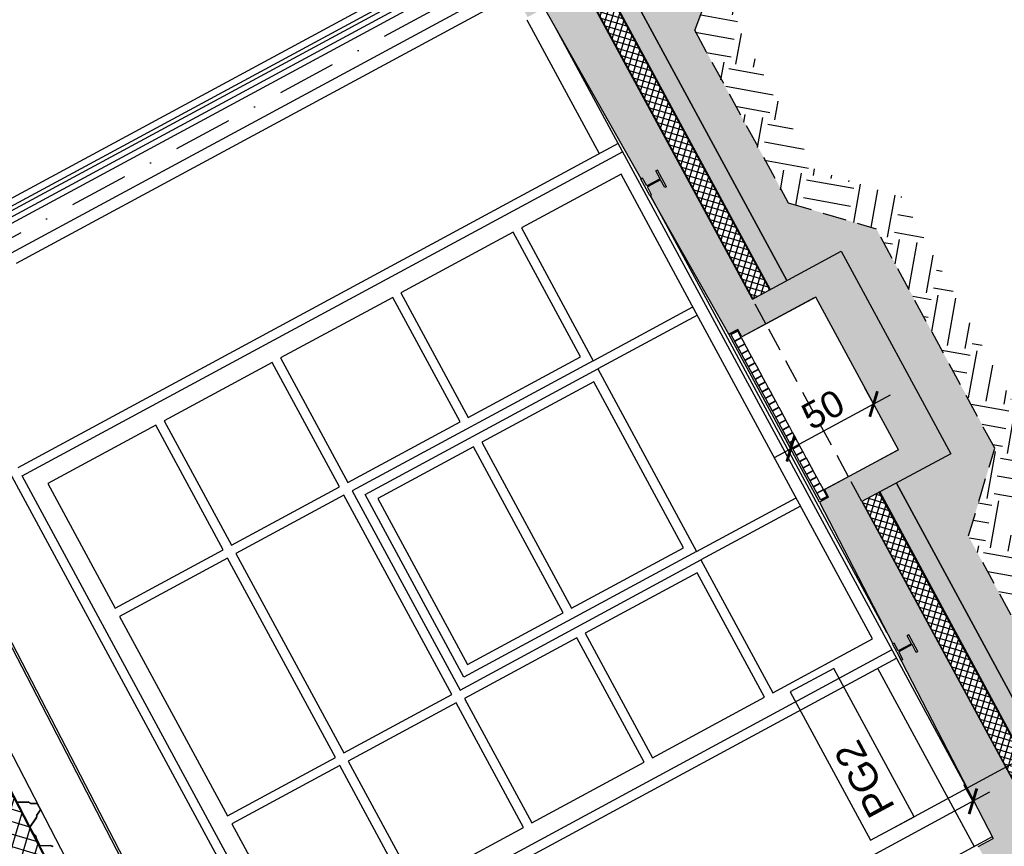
# Model space of a CAD drawing. Header units: millimetres. Extents: x -667476 to -405070, y -32043 to 330643.
# Tile 35 of 55: x -458517 to -453304, y 64312 to 68692. Entities that reach past the tile are written whole.
import ezdxf

# ---------------------------------------------------------------- set-up
doc = ezdxf.new("R2010")
doc.units = ezdxf.units.MM
doc.header["$LTSCALE"] = 10
for name, pattern in [('ACAD_ISO03W100', [30, 12, -18]), ('B0301', [25, 12.5, -6.25, 0, -6.25]), ('DASHDOT', [25.4, 12.7, -6.35, 0, -6.35]), ('DASHED', [19.05, 12.7, -6.35]), ('DASHED2', [0.375, 0.25, -0.125])]:
    doc.linetypes.add(name, pattern=pattern)
for name, color, linetype in [('01 - konstrukcja - ściany studni', 8, 'ACAD_ISO03W100'), ('01-konstukcja', 7, 'Continuous'), ('01-tynk', 250, 'Continuous'), ('01-warstwy scian', 252, 'Continuous'), ('02-element ponizej', 250, 'Continuous'), ('02-element powyzej', 250, 'DASHED'), ('02-elementy wyposazenia', 250, 'Continuous'), ('02-izolacja wodna', 3, 'DASHED2'), ('04 - hatch czarny', 250, 'Continuous'), ('04 - hatch sciany', 250, 'Continuous'), ('04-hatch czarny', 250, 'Continuous'), ('05 - grafika', 251, 'Continuous'), ('05-grafika', 251, 'Continuous'), ('05-osie', 1, 'DASHDOT'), ('05-tekst', 1, 'Continuous'), ('05-wymiary PB', 3, 'Continuous'), ('06-elewacja cienka', 250, 'Continuous')]:
    doc.layers.add(name, color=color, linetype=linetype)
doc.styles.add('1-100', font='arial.ttf', dxfattribs={"height": 200})
doc.styles.add('1-50', font='arial.ttf', dxfattribs={"height": 100})
doc.styles.get("Standard").update_dxf_attribs({"font": 'arial.ttf'})
doc.dimstyles.new('1-100', dxfattribs={"dimtxt": 140, "dimasz": 100, "dimexe": 100, "dimexo": 300, "dimgap": 30, "dimtad": 1, "dimdec": 0, "dimlfac": 0.1, "dimtxsty": 'Standard', "dimblk": 'ARCHTICK', "dimcen": 0.09, "dimdle": 100, "dimclre": 252, "dimadec": 0, "dimazin": 0, "dimtfac": 1, "dimtdec": 0, "dimtmove": 0, "dimatfit": 3, "dimfxl": 1, "dimfxlon": 1, "dimarcsym": 0})
doc.dimstyles.new('1-50', dxfattribs={"dimtxt": 100, "dimasz": 50, "dimexe": 100, "dimexo": 75, "dimgap": 30, "dimtad": 1, "dimdec": 0, "dimlfac": 0.1, "dimtxsty": 'Standard', "dimblk": 'ARCHTICK', "dimcen": 250, "dimdle": 30, "dimclre": 252, "dimadec": 0, "dimazin": 0, "dimtfac": 1, "dimtdec": 0, "dimtmove": 0, "dimatfit": 3, "dimfxl": 50, "dimfxlon": 1, "dimarcsym": 0})

# ---------------------------------------------------------------- blocks, each defined once
blk = doc.blocks.new('sciana1')
at = {"layer": '05-grafika'}
blk.add_lwpolyline([(595.5, 0), (0, 0), (0, -175.4), (595.5, -175.4)], close=True, dxfattribs=at)
at = {"layer": '05-tekst', "style": '1-50', "flags": 12}
blk.add_attdef('NAZWA_PRZEGRODY', (40.6, -133.4), '', height=100, dxfattribs=at)
blk = doc.blocks.new('_ArchTick')
at = {"color": 0, "linetype": 'ByBlock', "const_width": 0.15}
blk.add_lwpolyline([(-0.5, -0.5), (0.5, 0.5)], dxfattribs=at)
blk = doc.blocks.new('*D455')
at = {"layer": '05-wymiary PB', "color": 0, "lineweight": -2, "transparency": 16777216}
blk.add_line((-453382.1, 64597.9), (-457197.9, 62535.7), dxfattribs=at)
at = {"layer": '05-wymiary PB', "color": 252, "lineweight": -2, "transparency": 16777216}
for p, q in [((-453470, 64550.4), (-453517.6, 64638.4)), ((-457109.9, 62583.2), (-457157.5, 62671.2))]:
    blk.add_line(p, q, dxfattribs=at)
at = {"layer": 'Defpoints', "color": 0, "transparency": 16777216}
for p in [(-453363.7, 64353.6), (-457109.9, 62583.2), (-457008.3, 62395.2)]:
    blk.add_point(p, dxfattribs=at)
at = {"layer": '05-wymiary PB', "color": 0, "lineweight": -2, "transparency": 16777216, "xscale": 100, "yscale": 100, "zscale": 100}
for p, rotation in [((-453470, 64550.4), 28.38890749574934), ((-457109.9, 62583.2), 208.3889074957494)]:
    blk.add_blockref('_ArchTick', p, dxfattribs=dict(at, rotation=rotation))
at = {"layer": '05-wymiary PB', "color": 0, "transparency": 16777216, "insert": (-455242.3, 63478.6), "char_height": 140, "attachment_point": 5, "rotation": 208.3889}
blk.add_mtext('414', dxfattribs=at)
blk = doc.blocks.new('*D593')
at = {"layer": '05-wymiary PB', "color": 252, "lineweight": -2, "transparency": 16777216}
for p, q in [((-453996.1, 66655.5), (-454043.7, 66743.5)), ((-454434.6, 66417.4), (-454482.6, 66506.3))]:
    blk.add_line(p, q, dxfattribs=at)
at = {"layer": '05-wymiary PB', "color": 0, "lineweight": -2, "transparency": 16777216}
blk.add_line((-453908.1, 66703.1), (-454523.1, 66370.7), dxfattribs=at)
at = {"layer": 'Defpoints', "color": 0, "transparency": 16777216}
for p in [(-454435.1, 66418.3), (-453865, 66412.9, 0), (-454282.6, 66136.1, 0)]:
    blk.add_point(p, dxfattribs=at)
at = {"layer": '05-wymiary PB', "color": 0, "lineweight": -2, "transparency": 16777216, "xscale": 100, "yscale": 100, "zscale": 100}
for p, rotation in [((-453996.1, 66655.5), 28.38890749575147), ((-454435.1, 66418.3), 208.3889074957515)]:
    blk.add_blockref('_ArchTick', p, dxfattribs=dict(at, rotation=rotation))
at = {"layer": '05-wymiary PB', "color": 0, "transparency": 16777216, "insert": (-454263.8, 66626.2), "char_height": 140, "attachment_point": 5, "rotation": 28.3889}
blk.add_mtext('50', dxfattribs=at)

msp = doc.modelspace()

# ---------------------------------------------------------------- hatches: boundary and pattern name
at = {"layer": '04 - hatch czarny', "linetype": 'Continuous'}
h = msp.add_hatch(dxfattribs=at)
h.set_pattern_fill('ANSI37', color=256, scale=20, angle=180, style=0)
h.set_pattern_definition([(253.38891, (-485631.39, 22422.84), (60.84997, -18.15299), []), (343.38891, (-485631.39, 22422.84), (18.15299, 60.84997), [])])
h.paths.add_polyline_path([(-456296.9, 60222.2), (-456468.5, 60129.4), (-459868.6, 66692), (-459697.5, 66784.5)])
at = {"layer": '04 - hatch sciany'}
h = msp.add_hatch(color=256, dxfattribs=at)
h.paths.add_polyline_path([(-453963.4, 66189.2), (-452976.9, 64363.7), (-452889, 64411.2), (-453875.5, 66236.7)])
h.paths.add_polyline_path([(-455420.7, 69095.9), (-455508.7, 69048.3), (-454543.5, 67262.5), (-454455.5, 67310)])
h.paths.add_polyline_path([(-452177.2, 62448.6), (-453159, 64265.3), (-453071, 64312.9), (-452089.2, 62496.2)])
h = msp.add_hatch(color=256, dxfattribs=at)
h.dxf.hatch_style = 1
h.paths.add_polyline_path([(-452376.9, 62340.7), (-452271.3, 62397.8), (-453252.4, 64214.8), (-453070.3, 64313.3), (-454056.7, 66138.8), (-453588, 66392.1), (-454168, 67465.4), (-454637.6, 67211.6), (-455602.8, 68997.5), (-455899.3, 68837.2), (-455828, 68705.3), (-455739.1, 68753.3), (-455227.2, 67847.8), (-455219.2, 67852.1), (-455196.9, 67810.8), (-455126.5, 67848.8), (-455148.8, 67890.2), (-455140, 67894.9), (-455092.5, 67806.9), (-455101.3, 67802.2), (-455123.6, 67843.5), (-455194, 67805.5), (-455171.7, 67764.1), (-455178.8, 67760.3), (-454762.8, 67024.6), (-454714.5, 67050.7), (-454693.1, 67011.1), (-454302.4, 67222.3), (-453865, 66412.9), (-454255.7, 66201.8), (-454234.3, 66162.2), (-454282.6, 66136.1), (-453895, 65385), (-453887.9, 65388.8), (-453865.6, 65347.5), (-453795.2, 65385.5), (-453817.5, 65426.9), (-453808.8, 65431.6), (-453761.2, 65343.7), (-453770, 65338.9), (-453792.4, 65380.3), (-453862.7, 65342.2), (-453840.4, 65300.9), (-453850, 65295.7), (-453363.7, 64353.6), (-453442, 64311.3)])
at = {"layer": '04-hatch czarny'}
h = msp.add_hatch(dxfattribs=at)
h.set_pattern_fill('EARTH', color=256, scale=40, angle=141.4762, style=0)
h.set_pattern_definition([(79.86515, (-354643.7, 75852.52), (-205.34145, 294.7319), [254, -254]), (79.86515, (-354737.45, 75869.28), (-205.34145, 294.7319), [254, -254]), (79.86515, (-354831.22, 75886.04), (-205.34145, 294.7319), [254, -254]), (169.86515, (-354856.88, 75922.88), (-294.7319, -205.34145), [254, -254]), (169.86515, (-354840.12, 76016.65), (-294.7319, -205.34145), [254, -254]), (169.86515, (-354823.36, 76110.4), (-294.7319, -205.34145), [254, -254])])
h.paths.add_polyline_path([(-451368.9, 60682.2), (-451153.7, 60798.5), (-451332.8, 61115.3), (-450940.4, 62374.9), (-451446.6, 63312.1), (-451911.1, 63446.8), (-453278.2, 65978.3), (-453139.4, 66443.8), (-453845.8, 67750.8), (-454305.3, 67895.6), (-454715.8, 68655.3), (-454568.3, 69087.6), (-455074.4, 70024.8), (-455733.5, 70192.1), (-456709.1, 71997.2), (-456885, 71902.1), (-455870.1, 70024.1), (-455211, 69856.8), (-454783.6, 69065.4), (-454941.9, 68627.3), (-454452.5, 67721.9), (-453982.3, 67582.8), (-453354.7, 66421.6), (-453493.6, 65956.1), (-452047.7, 63278.8), (-451583.2, 63144.1), (-451155.8, 62352.8), (-451368.6, 61695), (-451558.4, 61049)])
h = msp.add_hatch(dxfattribs=at)
h.set_pattern_fill('AR-CONC', color=256, angle=88, style=0)
h.set_pattern_definition([(256.3889, (-466939.1, 41575.62), (-170.28494, -66.6959), [19.05, -209.55]), (201.3889, (-466939.1, 41575.62), (116.4884, -155.484), [15.24, -167.6406]), (306.84035, (-466953.3, 41570.06), (-53.7965, -222.1799), [16.19, -178.0902]), (252.5731, (-466916.53, 41530.1), (-261.5182, -82.8228), [28.575, -314.325]), (303.0245, (-466938.32, 41523.2), (-102.6947, -327.1608), [24.285, -267.1356]), (197.5731, (-466916.53, 41530.1), (-102.6947, -327.1608), [22.86, -251.4597]), (227.3889, (-466944.93, 41530.2), (-181.2688, 24.22214), [19.05, -209.55]), (172.3889, (-466944.93, 41530.2), (26.5024, -192.4638), [15.24, -167.64]), (277.84035, (-466960.03, 41532.22), (-154.7664, -168.2417), [16.19, -178.0899]), (243.8889, (-466939.11, 41575.62), (34.81472, -77.11699), [0, -165.608, 0, -170.18, 0, -168.275]), (213.8889, (-466939.11, 41575.62), (-15.33047, -119.44033), [0, -97.028, 0, -161.798, 0, -64.135]), (173.8889, (-466888.37, 41600.79), (-124.00797, -55.13304), [0, -63.5, 0, -198.12, 0, -262.89]), (163.8889, (-466865.61, 41612.08), (-121.3927, -88.61475), [0, -82.55, 0, -131.572, 0, -186.69])])
h.paths.add_polyline_path([(-451583.2, 63144.1), (-452047.7, 63278.8), (-453494.4, 65955.7), (-453354.1, 66421.9), (-453981.7, 67583.2), (-454447.7, 67721.7), (-454942.8, 68633.8), (-454783.6, 69065.4), (-454919.1, 69105.9), (-455183, 68963.2), (-455292.3, 69165.3), (-455420.7, 69095.9), (-454455.5, 67310), (-454167.4, 67465.8), (-453587.3, 66392.5), (-453910.7, 66217.7), (-452889, 64411.2), (-453071.1, 64312.8), (-452089.2, 62496.2), (-451778.7, 62664), (-451888, 62866.4), (-451623.8, 63008.5)])
h.paths.add_polyline_path([(-456885, 71902.1), (-455870.1, 70024.1), (-455211, 69856.8), (-455251.9, 69721.7), (-455515.9, 69579), (-455434.9, 69429.2), (-455866, 69196.2), (-456288.5, 69996.6), (-456244.5, 70020.4), (-456220.8, 69976.4), (-456009.6, 70090.5), (-456129.3, 70312), (-456147.1, 70302.4), (-456983, 71849.2)])
h.paths.add_polyline_path([(-451559, 61048.7), (-451362.6, 61683.8), (-451368.6, 61695), (-451155.8, 62352.8), (-451291.3, 62393.2), (-451555.2, 62250.6), (-451636, 62400.1), (-452137.5, 62129.1), (-452051.5, 61962.6), (-452031.9, 61929.9), (-452013.5, 61888.7), (-451948.7, 61772.5), (-451912.2, 61703.8), (-451884.3, 61642.3), (-451819.1, 61514.4), (-451693.2, 61317.9), (-451664.1, 61242.1), (-451599.3, 61125.9), (-451562.8, 61057.2)])
at = {"layer": '04-hatch czarny', "ltscale": 0.5}
h = msp.add_hatch(dxfattribs=at)
h.set_pattern_fill('ANSI37', color=256, scale=10, angle=270)
h.set_pattern_definition([(253.388907, (-347819.14, 73072.82), (30.424985, -9.076496), []), (343.388907, (-347819.14, 73072.82), (9.076496, 30.424985), [])])
h.paths.add_polyline_path([(-454055.8, 66139.3), (-453069.3, 64313.8), (-452981.3, 64361.4), (-453967.8, 66186.8)])
h.paths.add_polyline_path([(-455605.6, 69006.8), (-454635.9, 67212.5), (-454547.9, 67260.1), (-455517.6, 69054.4)])
h.paths.add_polyline_path([(-452269.5, 62398.7), (-452181.6, 62446.3), (-453163.4, 64262.9), (-453251.4, 64215.4)])
at = {"layer": '04-hatch czarny', "true_color": 0x000000}
h = msp.add_hatch(dxfattribs=at)
h.set_pattern_fill('ANSI33', color=18, scale=10, angle=360, style=0)
h.set_pattern_definition([(343.38891, (-347857.89, 73165.55), (18.152992, 60.84997), []), (343.38891, (-347836.54, 73126.05), (18.152992, 60.84997), [31.75, -15.875])])
h.paths.add_polyline_path([(-452376.9, 62340.7), (-452271.3, 62397.8), (-453254.6, 64213.7), (-453072.5, 64312.1), (-454056.7, 66138.8), (-453588, 66392.1), (-454168, 67465.4), (-454637.6, 67211.6), (-455602.8, 68997.5), (-455899.3, 68837.2), (-455828, 68705.3), (-455739.1, 68753.3), (-455227.2, 67847.8), (-455219.2, 67852.1), (-455196.9, 67810.8), (-455126.5, 67848.8), (-455148.8, 67890.2), (-455140, 67894.9), (-455092.5, 67806.9), (-455101.3, 67802.2), (-455123.6, 67843.5), (-455194, 67805.5), (-455171.7, 67764.1), (-455178.8, 67760.3), (-454762.8, 67024.6), (-454714.5, 67050.7), (-454693.1, 67011.1), (-454302.4, 67222.3), (-453865, 66412.9), (-454255.7, 66201.8), (-454234.3, 66162.2), (-454282.6, 66136.1), (-453895, 65385), (-453887.9, 65388.8), (-453865.6, 65347.5), (-453795.2, 65385.5), (-453817.5, 65426.9), (-453808.8, 65431.6), (-453761.2, 65343.7), (-453770, 65338.9), (-453792.4, 65380.3), (-453862.7, 65342.2), (-453840.4, 65300.9), (-453850, 65295.7), (-453363.7, 64353.6), (-453442, 64311.3)])

# ---------------------------------------------------------------- linework, layer by layer
at = {"layer": '01 - konstrukcja - ściany studni'}
for p, q in [((-454566.3, 67079.6, 0), (-454637.6, 67211.6, 0)), ((-454057.6, 66138.3, 0), (-454128.9, 66270.3, 0))]:
    msp.add_line(p, q, dxfattribs=at)
at = {"layer": '01-konstukcja'}
for p, q in [((-454637.6, 67211.6, 0), (-455602.9, 68997.6, 0)), ((-455227.2, 67847.8, 0), (-455739.1, 68753.3, 0)), ((-455140, 67894.9, 0), (-455148.8, 67890.2, 0)), ((-455126.5, 67848.8, 0), (-455148.8, 67890.2, 0)), ((-455092.5, 67806.9, 0), (-455140, 67894.9, 0)), ((-455219.2, 67852.1, 0), (-455228, 67847.4, 0)), ((-455180.5, 67759.4, 0), (-455228, 67847.4, 0)), ((-455196.9, 67810.8, 0), (-455219.2, 67852.1, 0)), ((-455126.5, 67848.8, 0), (-455196.9, 67810.8, 0)), ((-455123.6, 67843.5, 0), (-455194, 67805.5, 0)), ((-455101.3, 67802.2, 0), (-455123.6, 67843.5, 0)), ((-455171.7, 67764.1, 0), (-455194, 67805.5, 0)), ((-455092.5, 67806.9, 0), (-455101.3, 67802.2, 0)), ((-455171.7, 67764.1, 0), (-455180.5, 67759.4, 0)), ((-454762.8, 67024.6, 0), (-455178.8, 67760.3, 0)), ((-454637.6, 67211.6, 0), (-454168, 67465.4, 0)), ((-454168, 67465.4, 0), (-453588, 66392.1, 0)), ((-454311.2, 67217.5, 0), (-454693.1, 67011.1, 0)), ((-454302.4, 67222.3, 0), (-454610.4, 67055.8, 0)), ((-453865, 66412.9, 0), (-454302.4, 67222.3, 0)), ((-454714.5, 67050.7, 0), (-454762.8, 67024.6, 0)), ((-454693.1, 67011.1, 0), (-454714.5, 67050.7, 0)), ((-454610.4, 67055.8, 0), (-454693.1, 67011.1, 0)), ((-454255.7, 66201.8, 0), (-453873.8, 66408.2, 0)), ((-453865, 66412.9, 0), (-454173, 66246.5, 0)), ((-453588, 66392.1, 0), (-454057.6, 66138.3, 0)), ((-454173, 66246.5, 0), (-454255.7, 66201.8, 0)), ((-454234.3, 66162.2, 0), (-454282.6, 66136.1, 0)), ((-454234.3, 66162.2, 0), (-454255.7, 66201.8, 0)), ((-454282.6, 66136.1, 0), (-453895, 65385, 0)), ((-454057.6, 66138.3, 0), (-453071.1, 64312.8, 0)), ((-453808.8, 65431.6, 0), (-453817.5, 65426.9, 0)), ((-453795.2, 65385.5, 0), (-453817.5, 65426.9, 0)), ((-453761.2, 65343.7, 0), (-453808.8, 65431.6, 0)), ((-453887.9, 65388.8, 0), (-453896.7, 65384.1, 0)), ((-453849.2, 65296.1, 0), (-453896.7, 65384.1, 0)), ((-453865.6, 65347.5, 0), (-453887.9, 65388.8, 0)), ((-453795.2, 65385.5, 0), (-453865.6, 65347.5, 0)), ((-453792.4, 65380.3, 0), (-453862.7, 65342.2, 0)), ((-453770, 65338.9, 0), (-453792.4, 65380.3, 0)), ((-453873, 65340.1, 0), (-453363.7, 64353.6, 0)), ((-453840.4, 65300.9, 0), (-453862.7, 65342.2, 0)), ((-453761.2, 65343.7, 0), (-453770, 65338.9, 0)), ((-453840.4, 65300.9, 0), (-453849.2, 65296.1, 0)), ((-453442, 64311.3), (-453363.7, 64353.6))]:
    msp.add_line(p, q, dxfattribs=at)
at = {"layer": '01-tynk'}
msp.add_line((-453368.4, 64362.4), (-457245.9, 62266.8), dxfattribs=at)
at = {"layer": '01-warstwy scian'}
for p, q in [((-455513.1, 69046, 0), (-454547.9, 67260.1, 0)), ((-455508.7, 69048.3, 0), (-454543.5, 67262.5, 0)), ((-455601, 68998.4, 0), (-454635.9, 67212.5, 0)), ((-457017.3, 62390.4), (-459377.7, 66946)), ((-459368.7, 66950.8), (-457008.3, 62395.2)), ((-459692.5, 66787.2), (-456292.6, 60224.5)), ((-459610.8, 66831.4), (-456210.7, 60268.8)), ((-453967.8, 66186.8, 0), (-452981.4, 64361.3, 0)), ((-453963.4, 66189.2, 0), (-452977, 64363.7, 0)), ((-454055.8, 66139.3, 0), (-453069.4, 64313.7, 0)), ((-458531.8, 64546.6), (-458472.9, 64546)), ((-458530.9, 64548.1), (-458472.5, 64547.5)), ((-458460.4, 64539.5), (-458472.9, 64546)), ((-458460, 64541), (-458472.5, 64547.5)), ((-458460, 64541), (-458423.9, 64540.6)), ((-458414.7, 64522.8), (-458423.9, 64540.6)), ((-458460.4, 64539.5), (-458424.8, 64539.1)), ((-458427.5, 64475.9), (-458407.3, 64505.2)), ((-458426, 64475.3), (-458405.5, 64505.1)), ((-458416.1, 64522.1), (-458424.8, 64539.1)), ((-458407.3, 64505.2), (-458416.1, 64522.1)), ((-458405.5, 64505.1), (-458414.7, 64522.8)), ((-458462.8, 64413.4), (-458429.3, 64462)), ((-458461, 64413.3), (-458427.9, 64461.4)), ((-458427.5, 64475.9), (-458429.3, 64462)), ((-458426, 64475.3), (-458427.9, 64461.4)), ((-458444.4, 64377.9), (-458462.8, 64413.4)), ((-458443.2, 64378.8), (-458461, 64413.3)), ((-458433.1, 64366.9), (-458444.4, 64377.9)), ((-458431.6, 64367.6), (-458443.2, 64378.8)), ((-458433.1, 64366.9), (-458430.6, 64351.3)), ((-458431.6, 64367.6), (-458429.1, 64351.8)), ((-458430.6, 64351.3), (-458412.2, 64315.8)), ((-458429.1, 64351.8), (-458411.3, 64317.3)), ((-458412.2, 64315.8), (-458353.3, 64315.1)), ((-458411.3, 64317.3), (-458352.9, 64316.6)), ((-458340.8, 64308.6), (-458353.3, 64315.1)), ((-458340.4, 64310.1), (-458352.9, 64316.6))]:
    msp.add_line(p, q, dxfattribs=at)
at = {"layer": '01-warstwy scian', "elevation": 0}
for points in [[(-455420.7, 69095.9), (-455420.7, 69095.9), (-454455.5, 67310), (-454455.5, 67310)], [(-453875.5, 66236.7), (-452889, 64411.2), (-452889, 64411.2), (-453875.5, 66236.7)]]:
    msp.add_lwpolyline(points, close=True, dxfattribs=at)
at = {"layer": '01-warstwy scian'}
msp.add_lwpolyline([(-456296.9, 60222.2), (-459697.5, 66784.5)], dxfattribs=at)
at = {"layer": '02-element ponizej', "linetype": 'DASHED'}
for p, q in [((-454942.8, 68633.8, 0), (-454783.6, 69065.4)), ((-454447.7, 67721.7, 0), (-453982.3, 67582.8, 0)), ((-453493.6, 65956.1, 0), (-453354.7, 66421.6, 0))]:
    msp.add_line(p, q, dxfattribs=at)
at = {"layer": '02-element ponizej'}
for p, q in [((-455689, 68664.6, 0), (-453465.6, 64550.6, 0)), ((-454922.3, 67113.7, 0), (-455333.2, 67874, 0)), ((-453925.7, 65444.4, 0), (-455177.6, 67760.9, 0)), ((-454375.6, 66102, 0), (-454922.3, 67113.7, 0)), ((-454282.6, 66136.1, 0), (-454762.8, 67024.6, 0)), ((-454002, 65410.7, 0), (-454375.6, 66102, 0))]:
    msp.add_line(p, q, dxfattribs=at)
for points in [[(-456044.3, 69105.6), (-458687.9, 67676.8)], [(-455931.9, 68876.5), (-458562.3, 67454.9)], [(-458533.7, 67402.1), (-455894.5, 68828.4)], [(-455832, 68691.7), (-455448.5, 67982.2)], [(-453974.6, 65255), (-453464.2, 64310.6)]]:
    msp.add_lwpolyline(points, dxfattribs=at)
at = {"layer": '02-element ponizej', "linetype": 'DASHED', "extrusion": (-1.60813e-09, -8.69112e-10, 1), "elevation": 0}
for points in [[(-454942.8, 68633.8), (-454447.7, 67721.7)], [(-453419.9, 65818), (-452047.7, 63278.8)]]:
    msp.add_lwpolyline(points, dxfattribs=at)
at = {"layer": '02-element ponizej', "linetype": 'DASHED', "elevation": 0}
msp.add_lwpolyline([(-453354.7, 66421.6), (-453982.3, 67582.8)], dxfattribs=at)
at = {"layer": '02-element powyzej'}
msp.add_line((-454128.9, 66270.3, 0), (-454566.3, 67079.6, 0), dxfattribs=at)
at = {"layer": '02-elementy wyposazenia'}
for p, q in [((-454716.5, 67043.9, 0), (-454751.7, 67024.9, 0)), ((-454715.5, 67042.2, 0), (-454716.5, 67043.9, 0)), ((-454404.8, 66383.1, 0), (-454751.7, 67024.9, 0)), ((-454715.5, 67042.2, 0), (-454750.7, 67023.2, 0)), ((-454696.6, 67007.2, 0), (-454731.8, 66988.1, 0)), ((-454695.7, 67005.4, 0), (-454730.9, 66986.4, 0)), ((-454696.6, 67007.2, 0), (-454715.5, 67042.2, 0)), ((-454695.7, 67005.4, 0), (-454696.6, 67007.2, 0)), ((-454678.5, 66973.6, 0), (-454695.7, 67005.4, 0)), ((-454713.7, 66954.6, 0), (-454730.9, 66986.4, 0)), ((-454678.5, 66973.6, 0), (-454713.7, 66954.6, 0)), ((-454712.7, 66952.9, 0), (-454713.7, 66954.6, 0)), ((-454677.6, 66971.9, 0), (-454712.7, 66952.9, 0)), ((-454660.4, 66940.1, 0), (-454695.6, 66921.1, 0)), ((-454659.4, 66938.4, 0), (-454694.6, 66919.4, 0)), ((-454677.6, 66971.9, 0), (-454678.5, 66973.6, 0)), ((-454660.4, 66940.1, 0), (-454677.6, 66971.9, 0)), ((-454659.4, 66938.4, 0), (-454660.4, 66940.1, 0)), ((-454642.3, 66906.6, 0), (-454659.4, 66938.4, 0)), ((-454642.3, 66906.6, 0), (-454677.5, 66887.6, 0)), ((-454641.3, 66904.9, 0), (-454676.5, 66885.8, 0)), ((-454641.3, 66904.9, 0), (-454642.3, 66906.6, 0)), ((-454624.2, 66873.1, 0), (-454641.3, 66904.9, 0)), ((-454624.2, 66873.1, 0), (-454659.4, 66854.1, 0)), ((-454623.2, 66871.3, 0), (-454658.4, 66852.3, 0)), ((-454606.1, 66839.6, 0), (-454641.2, 66820.6, 0)), ((-454605.1, 66837.8, 0), (-454640.3, 66818.8, 0)), ((-454623.2, 66871.3, 0), (-454624.2, 66873.1, 0)), ((-454606.1, 66839.6, 0), (-454623.2, 66871.3, 0)), ((-454605.1, 66837.8, 0), (-454606.1, 66839.6, 0)), ((-454587.9, 66806.1, 0), (-454605.1, 66837.8, 0)), ((-454587.9, 66806.1, 0), (-454623.1, 66787, 0)), ((-454587, 66804.3, 0), (-454622.2, 66785.3, 0)), ((-454587, 66804.3, 0), (-454587.9, 66806.1, 0)), ((-454569.8, 66772.5, 0), (-454587, 66804.3, 0)), ((-454569.8, 66772.5, 0), (-454605, 66753.5, 0)), ((-454568.9, 66770.8, 0), (-454604.1, 66751.8, 0)), ((-454551.7, 66739, 0), (-454586.9, 66720, 0)), ((-454550.8, 66737.3, 0), (-454585.9, 66718.2, 0)), ((-454568.9, 66770.8, 0), (-454569.8, 66772.5, 0)), ((-454551.7, 66739, 0), (-454568.9, 66770.8, 0)), ((-454550.8, 66737.3, 0), (-454551.7, 66739, 0)), ((-454533.6, 66705.5, 0), (-454550.8, 66737.3, 0)), ((-454533.6, 66705.5, 0), (-454568.8, 66686.5, 0)), ((-454532.6, 66703.7, 0), (-454567.8, 66684.7, 0)), ((-454532.6, 66703.7, 0), (-454533.6, 66705.5, 0)), ((-454515.5, 66672, 0), (-454532.6, 66703.7, 0)), ((-454515.5, 66672, 0), (-454550.7, 66653, 0)), ((-454514.5, 66670.2, 0), (-454549.7, 66651.2, 0)), ((-454497.4, 66638.5, 0), (-454532.6, 66619.5, 0)), ((-454496.4, 66636.7, 0), (-454531.6, 66617.7, 0)), ((-454514.5, 66670.2, 0), (-454515.5, 66672, 0)), ((-454497.4, 66638.5, 0), (-454514.5, 66670.2, 0)), ((-454496.4, 66636.7, 0), (-454497.4, 66638.5, 0)), ((-454479.2, 66605, 0), (-454496.4, 66636.7, 0)), ((-454479.2, 66605, 0), (-454514.4, 66585.9, 0)), ((-454478.3, 66603.2, 0), (-454513.5, 66584.2, 0)), ((-454478.3, 66603.2, 0), (-454479.2, 66605, 0)), ((-454461.1, 66571.4, 0), (-454478.3, 66603.2, 0)), ((-454461.1, 66571.4, 0), (-454496.3, 66552.4, 0)), ((-454460.2, 66569.7, 0), (-454495.4, 66550.7, 0)), ((-454443, 66537.9, 0), (-454478.2, 66518.9, 0)), ((-454442.1, 66536.2, 0), (-454477.3, 66517.1, 0)), ((-454460.2, 66569.7, 0), (-454461.1, 66571.4, 0)), ((-454443, 66537.9, 0), (-454460.2, 66569.7, 0)), ((-454442.1, 66536.2, 0), (-454443, 66537.9, 0)), ((-454424.9, 66504.4, 0), (-454442.1, 66536.2, 0)), ((-454424.9, 66504.4, 0), (-454460.1, 66485.4, 0)), ((-454424, 66502.6, 0), (-454459.1, 66483.6, 0)), ((-454406.8, 66470.9, 0), (-454442, 66451.9, 0)), ((-454405.8, 66469.1, 0), (-454441, 66450.1, 0)), ((-454424, 66502.6, 0), (-454424.9, 66504.4, 0)), ((-454406.8, 66470.9, 0), (-454424, 66502.6, 0)), ((-454405.8, 66469.1, 0), (-454406.8, 66470.9, 0)), ((-454388.7, 66437.4, 0), (-454405.8, 66469.1, 0)), ((-454388.7, 66437.4, 0), (-454423.9, 66418.3, 0)), ((-454387.7, 66435.6, 0), (-454422.9, 66416.6, 0)), ((-454387.7, 66435.6, 0), (-454388.7, 66437.4, 0)), ((-454370.6, 66403.8, 0), (-454387.7, 66435.6, 0)), ((-454370.6, 66403.8, 0), (-454405.7, 66384.8, 0)), ((-454369.6, 66402.1, 0), (-454404.8, 66383.1, 0)), ((-454387.6, 66351.3, 0), (-454404.8, 66383.1, 0)), ((-454352.4, 66370.3, 0), (-454387.6, 66351.3, 0)), ((-454351.5, 66368.6, 0), (-454386.7, 66349.5, 0)), ((-454369.6, 66402.1, 0), (-454370.6, 66403.8, 0)), ((-454352.4, 66370.3, 0), (-454369.6, 66402.1, 0)), ((-454351.5, 66368.6, 0), (-454352.4, 66370.3, 0)), ((-454334.3, 66336.8, 0), (-454351.5, 66368.6, 0)), ((-454386.7, 66349.5, 0), (-454387.6, 66351.3, 0)), ((-454369.5, 66317.8, 0), (-454386.7, 66349.5, 0)), ((-454334.3, 66336.8, 0), (-454369.5, 66317.8, 0)), ((-454368.6, 66316, 0), (-454369.5, 66317.8, 0)), ((-454333.4, 66335, 0), (-454368.6, 66316, 0)), ((-454276.2, 66145.2, 0), (-454368.6, 66316, 0)), ((-454333.4, 66335, 0), (-454334.3, 66336.8, 0)), ((-454316.2, 66303.3, 0), (-454333.4, 66335, 0)), ((-454316.2, 66303.3, 0), (-454351.4, 66284.3, 0)), ((-454315.3, 66301.5, 0), (-454350.5, 66282.5, 0)), ((-454298.1, 66269.8, 0), (-454333.3, 66250.8, 0)), ((-454297.1, 66268, 0), (-454332.3, 66249, 0)), ((-454315.3, 66301.5, 0), (-454316.2, 66303.3, 0)), ((-454298.1, 66269.8, 0), (-454315.3, 66301.5, 0)), ((-454297.1, 66268, 0), (-454298.1, 66269.8, 0)), ((-454280, 66236.3, 0), (-454297.1, 66268, 0)), ((-454280, 66236.3, 0), (-454315.2, 66217.2, 0)), ((-454279, 66234.5, 0), (-454314.2, 66215.5, 0)), ((-454279, 66234.5, 0), (-454280, 66236.3, 0)), ((-454261.9, 66202.7, 0), (-454279, 66234.5, 0)), ((-454261.9, 66202.7, 0), (-454297.1, 66183.7, 0)), ((-454260.9, 66201, 0), (-454296.1, 66182, 0)), ((-454242, 66166, 0), (-454277.2, 66146.9, 0)), ((-454241, 66164.2, 0), (-454276.2, 66145.2, 0)), ((-454260.9, 66201, 0), (-454261.9, 66202.7, 0)), ((-454242, 66166, 0), (-454260.9, 66201, 0)), ((-454241, 66164.2, 0), (-454242, 66166, 0))]:
    msp.add_line(p, q, dxfattribs=at)
at = {"layer": '02-izolacja wodna', "ltscale": 20, "elevation": 0}
for points, const_width in [([(-454545.7, 67261.3), (-455510.9, 69047.2)], 5), ([(-454636.8, 67212.1), (-455602, 68998.1)], 2), ([(-452979.2, 64362.5), (-453965.6, 66188)], 5), ([(-453070.3, 64313.3), (-454056.7, 66138.8)], 2)]:
    msp.add_lwpolyline(points, dxfattribs=dict(at, const_width=const_width))
at = {"layer": '02-izolacja wodna', "ltscale": 15, "const_width": 5}
msp.add_lwpolyline([(-456294.7, 60223.3), (-459695.3, 66785.7)], dxfattribs=at)
at = {"layer": '05-osie', "linetype": 'B0301', "ltscale": 2.5}
msp.add_line((-454112.6, 69939.3), (-461517.8, 65937.1), dxfattribs=at)
at = {"layer": '06-elewacja cienka'}
for p, q in [((-456035.6, 69068.4, 0), (-458639.6, 67661.1, 0)), ((-458630.1, 67643.5, 0), (-456052.5, 69036.5, 0)), ((-458615.8, 67617.1, 0), (-456038.2, 69010.2, 0)), ((-458601.6, 67590.7, 0), (-455997.5, 68998, 0)), ((-455349.2, 68035.9), (-458527.6, 66318.1)), ((-458503.9, 66274.1), (-455325.4, 67991.9)), ((-455333.2, 67874), (-455861.1, 67588.7)), ((-455905.1, 67565), (-456498.4, 67244.3)), ((-455548.5, 66905.2), (-455905.1, 67565)), ((-455861.1, 67588.7), (-455480.7, 66885)), ((-456542.4, 67220.5), (-457136.7, 66899.3)), ((-456185.8, 66560.7), (-456542.4, 67220.5)), ((-456498.4, 67244.3), (-456141.9, 66584.5)), ((-455480.7, 66885), (-454952.9, 67170.2)), ((-454929.1, 67126.2), (-455456.9, 66841)), ((-457136.7, 66899.3), (-456780.1, 66239.5)), ((-456141.9, 66584.5), (-455548.5, 66905.2)), ((-457180.7, 66875.6), (-457752.5, 66566.5)), ((-456824.1, 66215.8), (-457180.7, 66875.6)), ((-455480.7, 66885), (-456756.3, 66195.5)), ((-456688.6, 66175.3), (-455456.9, 66841)), ((-455456.9, 66841), (-454933.9, 65873.3)), ((-455477.2, 66773.2), (-456070.5, 66452.5)), ((-455001.7, 65893.5), (-455477.2, 66773.2)), ((-457796.5, 66542.8), (-458368.3, 66233.7)), ((-457439.9, 65882.9), (-457796.5, 66542.8)), ((-457752.5, 66566.5), (-457395.9, 65906.7)), ((-456780.1, 66239.5), (-456185.8, 66560.7)), ((-456114.5, 66428.7), (-456620.8, 66155.1)), ((-455639.1, 65549), (-456114.5, 66428.7)), ((-456070.5, 66452.5), (-455595.1, 65572.8)), ((-458571.6, 66294.3), (-457097.7, 63567.2)), ((-457077.5, 63634.9), (-458503.9, 66274.1)), ((-458368.3, 66233.7), (-458011.8, 65573.9)), ((-457395.9, 65906.7), (-456824.1, 66215.8)), ((-456800.3, 66171.8), (-457372.2, 65862.7)), ((-456229.8, 65116.1), (-456800.3, 66171.8)), ((-456756.3, 66195.5), (-456185.8, 65139.9)), ((-456165.6, 65207.6), (-456688.6, 66175.3)), ((-454933.9, 65873.3), (-454406.1, 66158.5)), ((-456620.8, 66155.1), (-456145.4, 65275.4)), ((-454382.3, 66114.5), (-454910.2, 65829.3)), ((-458011.8, 65573.9), (-457439.9, 65882.9)), ((-457372.2, 65862.7), (-456801.6, 64807)), ((-454933.9, 65873.3), (-456165.6, 65207.6)), ((-455595.1, 65572.8), (-455001.7, 65893.5)), ((-457416.2, 65839), (-457988, 65529.9)), ((-456845.6, 64783.3), (-457416.2, 65839)), ((-456185.8, 65139.9), (-454910.2, 65829.3)), ((-454910.2, 65829.3), (-454529.8, 65125.5)), ((-454930.4, 65761.5), (-455523.8, 65440.8)), ((-454573.8, 65101.7), (-454930.4, 65761.5)), ((-456145.4, 65275.4), (-455639.1, 65549)), ((-457988, 65529.9), (-457417.4, 64474.2)), ((-455523.8, 65440.8), (-455167.2, 64781)), ((-455567.8, 65417), (-456162, 65095.9)), ((-455211.2, 64757.2), (-455567.8, 65417)), ((-454529.8, 65125.5), (-454002, 65410.7)), ((-453899.1, 65352.7), (-457077.5, 63634.9)), ((-457053.7, 63590.9), (-453875.3, 65308.7)), ((-456801.6, 64807), (-456229.8, 65116.1)), ((-456206, 65072.1), (-456777.8, 64763.1)), ((-455849.4, 64412.3), (-456206, 65072.1)), ((-456162, 65095.9), (-455805.4, 64436.1)), ((-455167.2, 64781), (-454573.8, 65101.7)), ((-457417.4, 64474.2), (-456845.6, 64783.3)), ((-456777.8, 64763.1), (-456421.3, 64103.3)), ((-455805.4, 64436.1), (-455211.2, 64757.2)), ((-456821.8, 64739.3), (-457393.7, 64430.2)), ((-456465.2, 64079.5), (-456821.8, 64739.3)), ((-457393.7, 64430.2), (-457037.1, 63770.4)), ((-456421.3, 64103.3), (-455849.4, 64412.3))]:
    msp.add_line(p, q, dxfattribs=at)

# ---------------------------------------------------------------- block references
at = {"layer": '05-tekst'}
ref = msp.add_blockref('sciana1', (-454012.5, 64343.7), dxfattribs=dict(at, xscale=1.5, yscale=1.5, zscale=1.5, rotation=118.3889074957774))
ref.add_attrib('NAZWA_PRZEGRODY', 'PG2', (-453879.6, 64518.9), dxfattribs={"height": 150, "rotation": 118.3889, "style": '1-100'})

# ---------------------------------------------------------------- dimensions: what is measured, and where the dimension line sits
at = {"layer": '05-wymiary PB'}
for base, p1, p2, picture, middle in [((-454435.1, 66418.3, 0), (-453865, 66412.9, 0), (-454282.6, 66136.1, 0), '*D593', (-454263.8, 66626.2, 0)), ((-457109.9, 62583.2), (-453363.7, 64353.6), (-457008.3, 62395.2), '*D455', (-455242.3, 63478.6))]:
    dim = msp.add_linear_dim(base=base, p1=p1, p2=p2, angle=208.3889, dimstyle='1-100', dxfattribs=at)
    dim.commit()
    dim.dimension.update_dxf_attribs({"geometry": picture, "text_midpoint": middle})

# ---------------------------------------------------------------- leaders
at = {"layer": '05 - grafika'}
msp.add_leader([(-452988.4, 64897.1), (-453781, 64468.8), (-453935.3, 64385.4)], dimstyle='1-50', override={"dimgap": 100, "dimtad": 0, "dimldrblk": 'Dot'}, dxfattribs=at)

doc.saveas('drawing.dxf')
